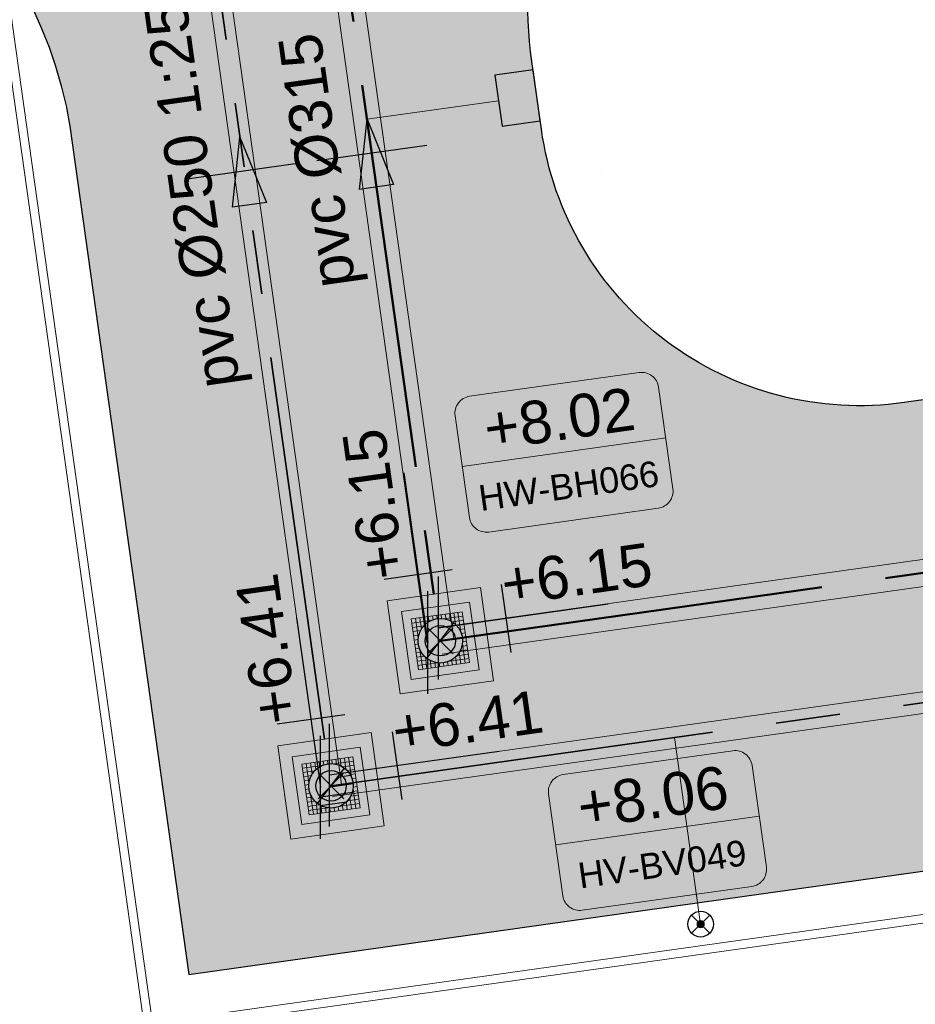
# Model space of a CAD drawing. Extents: x 98477 to 100410, y 398052 to 398969.
# Tile 211 of 256: x 98749 to 98759, y 398262 to 398274. Entities that reach past the tile are written whole.
import ezdxf
from ezdxf.enums import TextEntityAlignment as Align

# ---------------------------------------------------------------- set-up
doc = ezdxf.new("R2010")
doc.units = 0
doc.linetypes.add('RI-DWA', pattern=[9.75, 4.5, -0.75, 0.75, -0.75, 0.75, -0.75, 0.75, -0.75])
doc.linetypes.add('RI-RWA', pattern=[8.25, 4.5, -0.75, 0.75, -0.75, 0.75, -0.75])
for name, color, linetype, lineweight in [('N-KO-kantverharding', 2, 'Continuous', 25), ('N-RI-DWA b.o.b.', 24, 'Continuous', 25), ('N-RI-DWA hoofdriool', 24, 'RI-DWA', 35), ('N-RI-DWA hoofdriool buiswand', 24, 'Continuous', 13), ('N-RI-DWA huisaansluitleiding', 24, 'RI-DWA', 18), ('N-RI-DWA ontstoppingstuk', 24, 'Continuous', 25), ('N-RI-DWA put', 1, 'Continuous', 25), ('N-RI-DWA putdeksel', 7, 'Continuous', 18), ('N-RI-DWA putnummer', 24, 'Continuous', 18), ('N-RI-DWA putwand', 7, 'Continuous', 18), ('N-RI-DWA strenginformatie', 24, 'Continuous', 25), ('N-RI-RWA b.o.b.', 162, 'Continuous', 25), ('N-RI-RWA hoofdriool', 162, 'RI-RWA', 50), ('N-RI-RWA hoofdriool buiswand', 162, 'Continuous', 13), ('N-RI-RWA kolkaansluitleiding', 132, 'RI-RWA', 18), ('N-RI-RWA put', 1, 'Continuous', 25), ('N-RI-RWA putdeksel', 7, 'Continuous', 18), ('N-RI-RWA putnummer', 162, 'Continuous', 18), ('N-RI-RWA putwand', 7, 'Continuous', 18), ('N-RI-RWA strenginformatie', 162, 'Continuous', 25), ('N-RI-straatkolk', 7, 'Continuous', 25), ('N-RI-stroomrichting', 7, 'Continuous', 25), ("N-VH-arcering 'MAT' grijs 251", 251, 'Continuous', 18), ('X-AL-hoogtelijn - Niv 1', 1, 'AL-HOOGTELIJN', 18)]:
    doc.layers.add(name, color=color, linetype=linetype, lineweight=lineweight)
doc.layers.add('X-AL-contourlijnen', color=30, linetype='Continuous', plot=False)
doc.layers.add('X-AL-hulplijn riolering', color=30, linetype='Continuous', plot=False)
doc.styles.add('CS Annotative', font='arial.ttf')
doc.styles.get("Standard").update_dxf_attribs({"font": 'txt.shx'})
doc.linetypes.add('AL-HOOGTELIJN', pattern='A,10,-1.5,["H",Standard,S=0.9,R=0,X=-0.3,Y=-0.45],-1.5,30', length=43)

# ---------------------------------------------------------------- blocks, each defined once
blk = doc.blocks.new('*U41')
h = blk.add_hatch(color=256)
h.dxf.hatch_style = 1
h.paths.add_polyline_path([(-0.156, -0.208, 0.618819), (0.26, 0, 0.235469), (0.156, 0.208)])
at = {"flags": 128}
blk.add_lwpolyline([(-0.156, -0.208), (0.156, 0.208)], dxfattribs=at)
blk.add_circle((0, 0), 0.26)
at = {"layer": 'N-RI-RWA putdeksel', "flags": 128}
blk.add_lwpolyline([(-0.255, -0.339), (0.339, -0.255), (0.255, 0.339), (-0.339, 0.255)], close=True, dxfattribs=at)
at = {"layer": 'N-RI-RWA putdeksel', "lineweight": 5, "flags": 128}
for points in [[(-0.332, 0.206), (-0.106, 0.238)], [(-0.289, 0.262), (-0.258, 0.036)], [(-0.24, 0.269), (-0.221, 0.137)], [(-0.19, 0.276), (-0.178, 0.189)], [(-0.141, 0.283), (-0.132, 0.224)], [(-0.091, 0.29), (-0.085, 0.246)], [(-0.042, 0.297), (-0.036, 0.257)], [(0.008, 0.304), (0.014, 0.26)], [(0.036, 0.258), (0.262, 0.289)], [(0.057, 0.311), (0.066, 0.252)], [(0.107, 0.318), (0.119, 0.231)], [(0.137, 0.221), (0.269, 0.24)], [(0.156, 0.325), (0.175, 0.192)], [(0.206, 0.332), (0.238, 0.106)], [(-0.325, 0.156), (-0.192, 0.175)], [(-0.318, 0.107), (-0.231, 0.119)], [(0.189, 0.178), (0.276, 0.19)], [(0.224, 0.132), (0.283, 0.141)], [(-0.311, 0.057), (-0.252, 0.066)], [(-0.304, 0.008), (-0.26, 0.014)], [(0.246, 0.085), (0.29, 0.091)], [(0.257, 0.036), (0.297, 0.042)], [(-0.297, -0.042), (-0.257, -0.036)], [(-0.29, -0.091), (-0.246, -0.085)], [(-0.238, -0.106), (-0.206, -0.332)], [(0.231, -0.119), (0.318, -0.107)], [(0.252, -0.066), (0.311, -0.057)], [(0.258, -0.036), (0.289, -0.262)], [(0.26, -0.014), (0.304, -0.008)], [(-0.283, -0.141), (-0.224, -0.132)], [(-0.276, -0.19), (-0.189, -0.178)], [(-0.269, -0.24), (-0.137, -0.221)], [(-0.175, -0.192), (-0.156, -0.325)], [(0.106, -0.238), (0.332, -0.206)], [(0.132, -0.224), (0.141, -0.283)], [(0.178, -0.189), (0.19, -0.276)], [(0.192, -0.175), (0.325, -0.156)], [(0.221, -0.137), (0.24, -0.269)], [(-0.262, -0.289), (-0.036, -0.258)], [(-0.119, -0.231), (-0.107, -0.318)], [(-0.066, -0.252), (-0.057, -0.311)], [(-0.014, -0.26), (-0.008, -0.304)], [(0.036, -0.257), (0.042, -0.297)], [(0.085, -0.246), (0.091, -0.29)]]:
    blk.add_lwpolyline(points, dxfattribs=at)
at = {"layer": 'N-RI-RWA putwand', "flags": 128}
for points in [[(-0.468, -0.621), (0.621, -0.468), (0.468, 0.621), (-0.621, 0.468)], [(-0.34, -0.452), (0.452, -0.34), (0.34, 0.452), (-0.452, 0.34)]]:
    blk.add_lwpolyline(points, close=True, dxfattribs=at)
blk = doc.blocks.new('*U40')
h = blk.add_hatch()
h.set_pattern_fill('ANSI31', color=256, scale=0.8, angle=143)
h.set_pattern_definition([(188, (-3e-16, -1e-16), (0.013917, -0.099027), [])])
h.paths.add_polyline_path([(-0.156, -0.208, 0.618819), (0.26, 0, 0.235469), (0.156, 0.208)])
at = {"flags": 128}
blk.add_lwpolyline([(-0.156, -0.208), (0.156, 0.208)], dxfattribs=at)
blk.add_circle((0, 0), 0.26)
at = {"layer": 'N-RI-DWA putdeksel', "flags": 128}
blk.add_lwpolyline([(-0.255, -0.339), (0.339, -0.255), (0.255, 0.339), (-0.339, 0.255)], close=True, dxfattribs=at)
at = {"layer": 'N-RI-DWA putdeksel', "lineweight": 5, "flags": 128}
for points in [[(-0.332, 0.206), (-0.106, 0.238)], [(-0.289, 0.262), (-0.258, 0.036)], [(-0.24, 0.269), (-0.221, 0.137)], [(-0.19, 0.276), (-0.178, 0.189)], [(-0.141, 0.283), (-0.132, 0.224)], [(-0.091, 0.29), (-0.085, 0.246)], [(-0.042, 0.297), (-0.036, 0.257)], [(0.008, 0.304), (0.014, 0.26)], [(0.036, 0.258), (0.262, 0.289)], [(0.057, 0.311), (0.066, 0.252)], [(0.107, 0.318), (0.119, 0.231)], [(0.137, 0.221), (0.269, 0.24)], [(0.156, 0.325), (0.175, 0.192)], [(0.206, 0.332), (0.238, 0.106)], [(-0.325, 0.156), (-0.192, 0.175)], [(-0.318, 0.107), (-0.231, 0.119)], [(0.189, 0.178), (0.276, 0.19)], [(0.224, 0.132), (0.283, 0.141)], [(-0.311, 0.057), (-0.252, 0.066)], [(-0.304, 0.008), (-0.26, 0.014)], [(0.246, 0.085), (0.29, 0.091)], [(0.257, 0.036), (0.297, 0.042)], [(-0.297, -0.042), (-0.257, -0.036)], [(-0.29, -0.091), (-0.246, -0.085)], [(-0.238, -0.106), (-0.206, -0.332)], [(0.231, -0.119), (0.318, -0.107)], [(0.252, -0.066), (0.311, -0.057)], [(0.258, -0.036), (0.289, -0.262)], [(0.26, -0.014), (0.304, -0.008)], [(-0.283, -0.141), (-0.224, -0.132)], [(-0.276, -0.19), (-0.189, -0.178)], [(-0.269, -0.24), (-0.137, -0.221)], [(-0.175, -0.192), (-0.156, -0.325)], [(0.106, -0.238), (0.332, -0.206)], [(0.132, -0.224), (0.141, -0.283)], [(0.178, -0.189), (0.19, -0.276)], [(0.192, -0.175), (0.325, -0.156)], [(0.221, -0.137), (0.24, -0.269)], [(-0.262, -0.289), (-0.036, -0.258)], [(-0.119, -0.231), (-0.107, -0.318)], [(-0.066, -0.252), (-0.057, -0.311)], [(-0.014, -0.26), (-0.008, -0.304)], [(0.036, -0.257), (0.042, -0.297)], [(0.085, -0.246), (0.091, -0.29)]]:
    blk.add_lwpolyline(points, dxfattribs=at)
at = {"layer": 'N-RI-DWA putwand', "flags": 128}
for points in [[(-0.468, -0.621), (0.621, -0.468), (0.468, 0.621), (-0.621, 0.468)], [(-0.34, -0.452), (0.452, -0.34), (0.34, 0.452), (-0.452, 0.34)]]:
    blk.add_lwpolyline(points, close=True, dxfattribs=at)
blk = doc.blocks.new('*U216')
at = {"layer": 'X-AL-hulplijn riolering', "flags": 128}
for points in [[(-1.392, 9.903), (0, 0)], [(1.424, 4.239), (-2.537, 3.683)], [(0, -3), (0, 3)]]:
    blk.add_lwpolyline(points, dxfattribs=at)
at = {"layer": 'N-RI-RWA b.o.b.', "linetype": 'Continuous', "style": 'CS Annotative'}
blk.add_attdef('B.o.b.rechts', text='', height=0.5, rotation=98, dxfattribs=at).set_placement((-0.507, 0.737), align=Align.MIDDLE_LEFT)
blk = doc.blocks.new('*U96')
at = {"layer": 'X-AL-hulplijn riolering', "flags": 128}
for points in [[(0, -3), (0, 3)], [(4.239, -1.424), (3.683, 2.537)], [(9.903, 1.392), (0, 0)]]:
    blk.add_lwpolyline(points, dxfattribs=at)
at = {"layer": 'N-RI-RWA b.o.b.', "linetype": 'Continuous', "style": 'CS Annotative'}
blk.add_attdef('B.o.b.rechts', text='', height=0.5, rotation=8, dxfattribs=at).set_placement((0.737, 0.507), align=Align.MIDDLE_LEFT)
blk = doc.blocks.new('*U229')
at = {"layer": 'N-RI-stroomrichting'}
h = blk.add_hatch(color=256, dxfattribs=at)
h.dxf.hatch_style = 1
h.paths.add_polyline_path([(-0.278, 1.981), (1.269, -1.841), (-0.712, -2.12)])
blk.add_lwpolyline([(-0.278, 1.981), (1.269, -1.841), (-0.712, -2.12)], close=True, dxfattribs=at)
at = {"layer": 'X-AL-hulplijn riolering'}
blk.add_lwpolyline([(3.218, 0.452), (-3.218, -0.452)], dxfattribs=at)
at = {"lineweight": 25, "style": 'CS Annotative'}
blk.add_attdef('Strenginformatie', text='', height=2.5, rotation=98, dxfattribs=at).set_placement((-3.218, -0.452), align=Align.MIDDLE_CENTER)
blk = doc.blocks.new('*U239')
at = {"layer": 'X-AL-hulplijn riolering', "flags": 128}
for points in [[(-1.392, 9.903), (0, 0)], [(1.424, 4.239), (-2.537, 3.683)], [(0, -3), (0, 3)]]:
    blk.add_lwpolyline(points, dxfattribs=at)
at = {"layer": 'N-RI-DWA b.o.b.', "linetype": 'Continuous', "style": 'CS Annotative'}
blk.add_attdef('B.o.b.rechts', text='', height=0.5, rotation=98, dxfattribs=at).set_placement((-0.507, 0.737), align=Align.MIDDLE_LEFT)
blk = doc.blocks.new('*U133')
at = {"layer": 'X-AL-hulplijn riolering', "flags": 128}
for points in [[(0, -3), (0, 3)], [(4.239, -1.424), (3.683, 2.537)], [(9.903, 1.392), (0, 0)]]:
    blk.add_lwpolyline(points, dxfattribs=at)
at = {"layer": 'N-RI-DWA b.o.b.', "linetype": 'Continuous', "style": 'CS Annotative'}
blk.add_attdef('B.o.b.rechts', text='', height=0.5, rotation=8, dxfattribs=at).set_placement((0.737, 0.507), align=Align.MIDDLE_LEFT)
blk = doc.blocks.new('*U245')
at = {"layer": 'N-RI-stroomrichting'}
h = blk.add_hatch(color=256, dxfattribs=at)
h.dxf.hatch_style = 1
h.paths.add_polyline_path([(-0.278, 1.981), (1.269, -1.841), (-0.712, -2.12)])
blk.add_lwpolyline([(-0.278, 1.981), (1.269, -1.841), (-0.712, -2.12)], close=True, dxfattribs=at)
at = {"layer": 'X-AL-hulplijn riolering'}
blk.add_lwpolyline([(3.218, 0.452), (-3.218, -0.452)], dxfattribs=at)
at = {"lineweight": 25, "style": 'CS Annotative'}
blk.add_attdef('Strenginformatie', text='', height=2.5, rotation=98, dxfattribs=at).set_placement((-3.218, -0.452), align=Align.MIDDLE_CENTER)
blk = doc.blocks.new('*U605')
at = {"layer": 'X-AL-hulplijn riolering'}
for points in [[(-0.628, 0.628), (0, 0), (0.628, 0.628, 0.414214)], [(0, 0), (-0.628, -0.628, 0.414214), (0.628, -0.628)]]:
    blk.add_hatch(color=256, dxfattribs=at).paths.add_polyline_path(points)
at = {"lineweight": 9}
blk.add_line((1.276, 10.17), (13.16, 11.841), dxfattribs=at)
blk.add_lwpolyline([(2.823, 6.349), (12.726, 7.74, 0.414214), (13.577, 8.87), (12.742, 14.811, 0.414214), (11.613, 15.662), (1.71, 14.271, 0.414214), (0.859, 13.141), (1.694, 7.2, 0.414214)], format="xyb", close=True)
at = {"layer": 'X-AL-hulplijn riolering'}
for points in [[(0.753, -0.753), (-0.753, 0.753)], [(0.753, 0.753), (-0.753, -0.753)]]:
    blk.add_lwpolyline(points, dxfattribs=at)
blk.add_circle((0, 0), 0.887, dxfattribs=at)
at = {"style": 'CS Annotative'}
for tag, height, p in [('HOOGTE', 2.5, (6.943, 12.962)), ('NR', 1.5, (7.493, 9.049))]:
    blk.add_attdef(tag, text='', height=height, rotation=8, dxfattribs=at).set_placement(p, align=Align.MIDDLE_CENTER)
blk = doc.blocks.new('*U615')
at = {"layer": 'X-AL-hulplijn riolering'}
for points in [[(-0.628, 0.628), (0, 0), (0.628, 0.628, 0.414214)], [(0, 0), (-0.628, -0.628, 0.414214), (0.628, -0.628)]]:
    blk.add_hatch(color=256, dxfattribs=at).paths.add_polyline_path(points)
at = {"lineweight": 9}
blk.add_line((13.121, -3.444), (25.004, -1.774), dxfattribs=at)
blk.add_lwpolyline([(14.668, -7.266), (24.57, -5.874, 0.414214), (25.421, -4.745), (24.586, 1.197, 0.414214), (23.457, 2.048), (13.554, 0.656, 0.414214), (12.703, -0.474), (13.538, -6.415, 0.414214)], format="xyb", close=True)
at = {"layer": 'X-AL-hulplijn riolering'}
for points in [[(0.753, -0.753), (-0.753, 0.753)], [(0.753, 0.753), (-0.753, -0.753)]]:
    blk.add_lwpolyline(points, dxfattribs=at)
blk.add_circle((0, 0), 0.887, dxfattribs=at)
at = {"style": 'CS Annotative'}
for tag, height, p in [('HOOGTE', 2.5, (18.787, -0.653)), ('NR', 1.5, (19.337, -4.566))]:
    blk.add_attdef(tag, text='', height=height, rotation=8, dxfattribs=at).set_placement(p, align=Align.MIDDLE_CENTER)
blk = doc.blocks.new('CS Ontstoppingsstuk')
h = blk.add_hatch(color=256)
edge = h.paths.add_edge_path()
edge.add_arc((0, 0), 0.213, 358.55164, 718.55164)
at = {"lineweight": 18, "flags": 128}
for points in [[(-0.53, -0.53), (0.53, 0.53)], [(0.53, -0.53), (-0.53, 0.53)]]:
    blk.add_lwpolyline(points, dxfattribs=at)
blk.add_circle((0, 0), 0.75)
at = {"lineweight": 18}
blk.add_circle((0, 0), 0.213, dxfattribs=at)
blk = doc.blocks.new('*U757')
blk.add_lwpolyline([(-1.323, 1.329), (-0.905, -1.642), (1.323, -1.329), (0.905, 1.642)], close=True)
blk.add_solid([(-1.323, 1.329), (0.905, 1.642), (-1.323, 1.329), (-0.905, -1.642)])

msp = doc.modelspace()

# ---------------------------------------------------------------- hatches: boundary and pattern name
at = {"layer": "N-VH-arcering 'MAT' grijs 251"}
h = msp.add_hatch(color=256, dxfattribs=at)
h.dxf.hatch_style = 1
edge = h.paths.add_edge_path()
edge.add_line((98801.71, 398275.503), (98759.079, 398269.511))
edge.add_arc((98758.557, 398273.225), 3.75, 188, 278, ccw=False)
edge.add_line((98754.843, 398272.703), (98754.732, 398273.495))
edge.add_arc((98759.436, 398274.156), 4.75, 98, 188, ccw=False)
edge.add_line((98758.775, 398278.86), (98802.644, 398285.025))
edge.add_arc((98800.8, 398298.146), 13.25, 278, 315.3696)
edge.add_arc((98814.321, 398284.798), 5.75, 98, 135.3696, ccw=False)
edge.add_line((98813.521, 398290.492), (98817.945, 398291.114))
edge.add_arc((98818.745, 398285.42), 5.75, 8, 98, ccw=False)
edge.add_line((98824.439, 398286.22), (98832.122, 398231.557))
edge.add_arc((98824.447, 398230.479), 7.75, -36.9034, 8, ccw=False)
edge.add_line((98830.645, 398225.825), (98822.025, 398214.347))
edge.add_arc((98828.622, 398209.393), 8.25, 143.0966, 188)
edge.add_line((98820.453, 398208.245), (98820.952, 398204.691))
edge.add_line((98820.952, 398204.691), (98824.988, 398175.974))
edge.add_line((98824.988, 398175.974), (98826.345, 398166.319))
edge.add_arc((98829.563, 398166.771), 3.25, 188, 278)
edge.add_line((98830.016, 398163.553), (98845.496, 398165.728))
edge.add_line((98845.496, 398165.728), (98850.051, 398166.368))
edge.add_line((98850.051, 398166.368), (98871.26, 398169.349))
edge.add_line((98871.26, 398169.349), (98879.777, 398170.546))
edge.add_line((98879.777, 398170.546), (98895.918, 398172.814))
edge.add_line((98895.918, 398172.814), (98895.013, 398179.251))
edge.add_line((98895.013, 398179.251), (98835.845, 398170.936))
edge.add_arc((98835.184, 398175.639), 4.75, 188, 278, ccw=False)
edge.add_line((98830.48, 398174.978), (98825.977, 398207.018))
edge.add_arc((98833.652, 398208.097), 7.75, 143.0966, 188, ccw=False)
edge.add_line((98827.454, 398212.751), (98836.074, 398224.229))
edge.add_arc((98829.477, 398229.183), 8.25, 323.0966, 368)
edge.add_line((98837.646, 398230.331), (98837.342, 398232.493))
edge.add_line((98837.342, 398232.493), (98837.342, 398232.493))
edge.add_line((98837.342, 398232.493), (98829.688, 398286.958))
edge.add_arc((98835.382, 398287.758), 5.75, 98, 188, ccw=False)
edge.add_line((98834.582, 398293.452), (98882.505, 398300.187))
edge.add_arc((98883.618, 398292.265), 8, 11.632, 98, ccw=False)
edge.add_line((98891.454, 398293.878), (98891, 398296.086))
edge.add_line((98891, 398296.086), (98889.023, 398305.688))
edge.add_line((98889.023, 398305.688), (98888.557, 398307.974))
edge.add_line((98888.557, 398307.974), (98887.385, 398314.76))
edge.add_arc((98879.502, 398313.398), 8, -82, 9.8011, ccw=False)
edge.add_line((98880.615, 398305.476), (98872.945, 398304.398))
edge.add_arc((98872.423, 398308.111), 3.75, 189.4265, 278, ccw=False)
edge.add_arc((92946.735, 397324.304), 6003.05, 9.426501, 10.6116601)
edge.add_line((98847.121, 398429.774), (98842.313, 398429.098))
edge.add_arc((92946.735, 397324.304), 5998.2, 9.4285467, 10.6137733, ccw=False)
edge.add_arc((98860.089, 398306.469), 3.84, -81.4341, 6.6574, ccw=False)
edge.add_line((98860.661, 398302.671), (98847.185, 398300.777))
edge.add_line((98847.185, 398300.777), (98842.63, 398300.137))
edge.add_line((98842.63, 398300.137), (98820.151, 398296.978))
edge.add_arc((98819.35, 398302.672), 5.75, 188, 278, ccw=False)
edge.add_line((98813.656, 398301.872), (98812.306, 398311.477))
edge.add_line((98812.306, 398311.477), (98811.109, 398319.994))
edge.add_line((98811.109, 398319.994), (98809.244, 398333.263))
edge.add_line((98809.244, 398333.263), (98808.674, 398337.323))
edge.add_line((98808.674, 398337.323), (98807.714, 398344.156))
edge.add_line((98807.714, 398344.156), (98807.707, 398344.206))
edge.add_line((98807.707, 398344.206), (98811.668, 398344.762))
edge.add_line((98811.668, 398344.762), (98829.492, 398347.268))
edge.add_line((98829.492, 398347.268), (98831.968, 398347.616))
edge.add_line((98831.968, 398347.616), (98831.064, 398354.052))
edge.add_line((98831.064, 398354.052), (98828.588, 398353.704))
edge.add_line((98828.588, 398353.704), (98810.763, 398351.199))
edge.add_line((98810.763, 398351.199), (98806.802, 398350.643))
edge.add_line((98806.802, 398350.643), (98806.795, 398350.692))
edge.add_line((98806.795, 398350.692), (98805.146, 398362.424))
edge.add_line((98805.146, 398362.424), (98805.048, 398363.12))
edge.add_line((98805.048, 398363.12), (98803.991, 398370.646))
edge.add_line((98803.991, 398370.646), (98802.488, 398381.341))
edge.add_line((98802.488, 398381.341), (98801.43, 398388.867))
edge.add_line((98801.43, 398388.867), (98799.927, 398399.562))
edge.add_line((98799.927, 398399.562), (98798.869, 398407.088))
edge.add_line((98798.869, 398407.088), (98797.366, 398417.783))
edge.add_line((98797.366, 398417.783), (98796.795, 398421.843))
edge.add_line((98796.795, 398421.843), (98795.884, 398428.329))
edge.add_line((98795.884, 398428.329), (98795.877, 398428.379))
edge.add_line((98795.877, 398428.379), (98799.838, 398428.935))
edge.add_line((98799.838, 398428.935), (98817.663, 398431.44))
edge.add_line((98817.663, 398431.44), (98820.138, 398431.788))
edge.add_line((98820.138, 398431.788), (98819.234, 398438.225))
edge.add_line((98819.234, 398438.225), (98816.758, 398437.877))
edge.add_line((98816.758, 398437.877), (98798.933, 398435.372))
edge.add_line((98798.933, 398435.372), (98794.972, 398434.815))
edge.add_line((98794.972, 398434.815), (98794.965, 398434.865))
edge.add_line((98794.965, 398434.865), (98793.379, 398446.154))
edge.add_line((98793.379, 398446.154), (98792.739, 398450.709))
edge.add_line((98792.739, 398450.709), (98789.338, 398474.904))
edge.add_line((98789.338, 398474.904), (98783.892, 398474.138))
edge.add_line((98783.892, 398474.138), (98786.763, 398453.707))
edge.add_arc((98782.059, 398453.046), 4.75, -82, 8, ccw=False)
edge.add_line((98782.72, 398448.342), (98773.115, 398446.992))
edge.add_line((98773.115, 398446.992), (98764.599, 398445.795))
edge.add_line((98764.599, 398445.795), (98743.407, 398442.817))
edge.add_line((98743.407, 398442.817), (98734.891, 398441.62))
edge.add_line((98734.891, 398441.62), (98611.8, 398424.321))
edge.add_line((98611.8, 398424.321), (98607.657, 398453.801))
edge.add_arc((98611.637, 398454.122), 3.993, 101.3918, 184.6082, ccw=False)
edge.add_line((98610.849, 398458.036), (98611.839, 398458.175))
edge.add_line((98611.839, 398458.175), (98639.566, 398462.072))
edge.add_line((98639.566, 398462.072), (98641.547, 398462.351))
edge.add_line((98641.547, 398462.351), (98659.372, 398464.856))
edge.add_line((98659.372, 398464.856), (98661.847, 398465.204))
edge.add_line((98661.847, 398465.204), (98660.943, 398471.64))
edge.add_line((98660.943, 398471.64), (98649.901, 398470.089))
edge.add_line((98649.901, 398470.089), (98624.649, 398466.54))
edge.add_line((98624.649, 398466.54), (98622.669, 398466.261))
edge.add_line((98622.669, 398466.261), (98604.844, 398463.756))
edge.add_line((98604.844, 398463.756), (98602.864, 398463.478))
edge.add_line((98602.864, 398463.478), (98594.941, 398462.365))
edge.add_line((98594.941, 398462.365), (98576.275, 398459.741))
edge.add_line((98576.275, 398459.741), (98577.18, 398453.304))
edge.add_line((98577.18, 398453.304), (98578.17, 398453.444))
edge.add_line((98578.17, 398453.444), (98598.471, 398456.294))
edge.add_arc((98598.792, 398452.314), 3.993, 11.4249, 94.6095, ccw=False)
edge.add_line((98602.706, 398453.105), (98606.849, 398423.625))
edge.add_line((98606.849, 398423.625), (98548.819, 398415.469))
edge.add_arc((98548.158, 398420.173), 4.75, 188, 278, ccw=False)
edge.add_line((98543.454, 398419.512), (98539.768, 398445.74))
edge.add_line((98539.768, 398445.74), (98538.976, 398445.629))
edge.add_line((98538.976, 398445.629), (98538.732, 398447.362))
edge.add_line((98538.732, 398447.362), (98534.771, 398446.805))
edge.add_line((98534.771, 398446.805), (98536.53, 398434.292))
edge.add_line((98536.53, 398434.292), (98537.17, 398429.737))
edge.add_line((98537.17, 398429.737), (98538.395, 398421.022))
edge.add_line((98538.395, 398421.022), (98539.035, 398416.467))
edge.add_line((98539.035, 398416.467), (98541.025, 398402.306))
edge.add_line((98541.025, 398402.306), (98541.665, 398397.751))
edge.add_line((98541.665, 398397.751), (98543.656, 398383.59))
edge.add_line((98543.656, 398383.59), (98544.296, 398379.035))
edge.add_line((98544.296, 398379.035), (98545.604, 398369.727))
edge.add_arc((98543.871, 398369.483), 1.75, -82, 8, ccw=False)
edge.add_line((98544.115, 398367.75), (98522.477, 398364.709))
edge.add_line((98522.477, 398364.709), (98523.215, 398359.461))
edge.add_line((98523.215, 398359.461), (98545.05, 398362.529))
edge.add_line((98545.05, 398362.529), (98549.605, 398363.17))
edge.add_line((98549.605, 398363.17), (98564.162, 398365.215))
edge.add_arc((98564.824, 398360.512), 4.75, 8, 98, ccw=False)
edge.add_line((98569.527, 398361.173), (98576.5, 398311.56))
edge.add_arc((98571.796, 398310.899), 4.75, -82, 8, ccw=False)
edge.add_line((98572.457, 398306.195), (98563.842, 398304.985))
edge.add_line((98563.842, 398304.985), (98559.287, 398304.344))
edge.add_line((98559.287, 398304.344), (98541.016, 398301.777))
edge.add_line((98541.016, 398301.777), (98541.754, 398296.528))
edge.add_line((98541.754, 398296.528), (98553.885, 398298.233))
edge.add_arc((98554.128, 398296.5), 1.75, 8, 98, ccw=False)
edge.add_line((98555.861, 398296.744), (98557.35, 398286.148))
edge.add_line((98557.35, 398286.148), (98557.99, 398281.593))
edge.add_line((98557.99, 398281.593), (98560.134, 398266.343))
edge.add_line((98560.134, 398266.343), (98560.774, 398261.787))
edge.add_line((98560.774, 398261.787), (98562.917, 398246.537))
edge.add_line((98562.917, 398246.537), (98563.557, 398241.982))
edge.add_line((98563.557, 398241.982), (98565.701, 398226.732))
edge.add_line((98565.701, 398226.732), (98566.341, 398222.177))
edge.add_line((98566.341, 398222.177), (98567.566, 398213.462))
edge.add_line((98567.566, 398213.462), (98568.206, 398208.907))
edge.add_line((98568.206, 398208.907), (98576.531, 398149.669))
edge.add_line((98576.531, 398149.669), (98576.556, 398149.491))
edge.add_line((98576.556, 398149.491), (98535.46, 398143.715))
edge.add_line((98535.46, 398143.715), (98536.347, 398137.407))
edge.add_line((98536.347, 398137.407), (98537.337, 398137.546))
edge.add_line((98537.337, 398137.546), (98577.443, 398143.183))
edge.add_line((98577.443, 398143.183), (98578.765, 398133.775))
edge.add_line((98578.765, 398133.775), (98538.659, 398128.139))
edge.add_line((98538.659, 398128.139), (98537.669, 398128))
edge.add_line((98537.669, 398128), (98538.573, 398121.563))
edge.add_line((98538.573, 398121.563), (98579.669, 398127.339))
edge.add_line((98579.669, 398127.339), (98579.676, 398127.289))
edge.add_line((98579.676, 398127.289), (98580.766, 398119.535))
edge.add_line((98580.766, 398119.535), (98582.575, 398106.662))
edge.add_line((98582.575, 398106.662), (98583.062, 398103.196))
edge.add_line((98583.062, 398103.196), (98584.872, 398090.322))
edge.add_line((98584.872, 398090.322), (98585.359, 398086.856))
edge.add_line((98585.359, 398086.856), (98587.168, 398073.983))
edge.add_line((98587.168, 398073.983), (98588.149, 398067.001))
edge.add_arc((98585.921, 398066.688), 2.25, -71.0527, 8, ccw=False)
edge.add_line((98586.652, 398064.56), (98587.088, 398064.71))
edge.add_line((98587.088, 398064.71), (98595.765, 398067.689))
edge.add_line((98595.765, 398067.689), (98596.093, 398067.801))
edge.add_arc((98595.362, 398069.929), 2.25, 188, 288.9473, ccw=False)
edge.add_line((98593.134, 398069.616), (98582.466, 398145.525))
edge.add_arc((98587.169, 398146.186), 4.75, 98, 188, ccw=False)
edge.add_line((98586.508, 398150.89), (98609.067, 398154.06))
edge.add_line((98609.067, 398154.06), (98621.308, 398156.2))
edge.add_line((98621.308, 398156.2), (98618.713, 398174.661))
edge.add_line((98618.713, 398174.661), (98600.889, 398172.156))
edge.add_line((98600.889, 398172.156), (98602.706, 398159.225))
edge.add_line((98602.706, 398159.225), (98585.673, 398156.831))
edge.add_arc((98585.086, 398161.633), 4.838, 189.0296, 276.9704, ccw=False)
edge.add_line((98580.308, 398160.874), (98573.635, 398208.357))
edge.add_line((98573.635, 398208.357), (98572.717, 398214.893))
edge.add_line((98572.717, 398214.893), (98570.017, 398234.104))
edge.add_line((98570.017, 398234.104), (98569.098, 398240.64))
edge.add_line((98569.098, 398240.64), (98568.632, 398243.957))
edge.add_line((98568.632, 398243.957), (98568.166, 398247.275))
edge.add_arc((98572.869, 398247.936), 4.75, 98, 188, ccw=False)
edge.add_line((98572.208, 398252.64), (98597.856, 398256.244))
edge.add_line((98597.856, 398256.244), (98604.392, 398257.163))
edge.add_line((98604.392, 398257.163), (98619.642, 398259.306))
edge.add_line((98619.642, 398259.306), (98626.178, 398260.225))
edge.add_line((98626.178, 398260.225), (98639.447, 398262.089))
edge.add_line((98639.447, 398262.089), (98639.497, 398262.096))
edge.add_line((98639.497, 398262.096), (98640.054, 398258.135))
edge.add_line((98640.054, 398258.135), (98641.863, 398245.262))
edge.add_line((98641.863, 398245.262), (98642.141, 398243.281))
edge.add_line((98642.141, 398243.281), (98643.255, 398235.359))
edge.add_line((98643.255, 398235.359), (98644.577, 398225.952))
edge.add_line((98644.577, 398225.952), (98646.038, 398215.554))
edge.add_line((98646.038, 398215.554), (98646.386, 398213.078))
edge.add_line((98646.386, 398213.078), (98652.823, 398213.983))
edge.add_line((98652.823, 398213.983), (98652.475, 398216.458))
edge.add_line((98652.475, 398216.458), (98651.709, 398221.905))
edge.add_line((98651.709, 398221.905), (98651.431, 398223.885))
edge.add_line((98651.431, 398223.885), (98649.622, 398236.759))
edge.add_line((98649.622, 398236.759), (98649.343, 398238.739))
edge.add_line((98649.343, 398238.739), (98646.49, 398259.04))
edge.add_line((98646.49, 398259.04), (98645.934, 398263.001))
edge.add_line((98645.934, 398263.001), (98645.983, 398263.008))
edge.add_line((98645.983, 398263.008), (98654.398, 398264.191))
edge.add_line((98654.398, 398264.191), (98722.625, 398273.779))
edge.add_line((98722.625, 398273.779), (98731.142, 398274.976))
edge.add_line((98731.142, 398274.976), (98743.97, 398276.779))
edge.add_arc((98744.557, 398271.977), 4.838, 9.0296, 96.9704, ccw=False)
edge.add_line((98749.335, 398272.737), (98750.727, 398262.834))
edge.add_line((98750.727, 398262.834), (98752.41, 398263.07))
edge.add_line((98752.41, 398263.07), (98756.966, 398263.711))
edge.add_line((98756.966, 398263.711), (98772.216, 398265.854))
edge.add_line((98772.216, 398265.854), (98776.771, 398266.494))
edge.add_line((98776.771, 398266.494), (98795.982, 398269.194))
edge.add_line((98795.982, 398269.194), (98800.537, 398269.834))
edge.add_line((98800.537, 398269.834), (98802.468, 398270.106))
edge.add_line((98802.468, 398270.106), (98801.71, 398275.503))
edge = h.paths.add_edge_path(flags=16)
edge.add_line((98744.062, 398333.464), (98751.984, 398334.577))
edge.add_line((98751.984, 398334.577), (98753.966, 398334.856))
edge.add_line((98753.966, 398334.856), (98764.363, 398336.317))
edge.add_line((98764.363, 398336.317), (98764.363, 398336.317))
edge.add_line((98764.363, 398336.317), (98766.343, 398336.595))
edge.add_line((98766.343, 398336.595), (98774.265, 398337.708))
edge.add_line((98774.265, 398337.708), (98774.247, 398337.837))
edge.add_line((98774.247, 398337.837), (98802.49, 398341.806))
edge.add_line((98802.49, 398341.806), (98803.019, 398338.043))
edge.add_line((98803.019, 398338.043), (98808.474, 398299.225))
edge.add_arc((98800.8, 398298.146), 7.75, -82, 8, ccw=False)
edge.add_line((98801.878, 398290.472), (98771.967, 398286.268))
edge.add_line((98771.967, 398286.268), (98767.412, 398285.628))
edge.add_line((98767.412, 398285.628), (98755.133, 398283.902))
edge.add_line((98755.133, 398283.902), (98746.617, 398282.705))
edge.add_line((98746.617, 398282.705), (98730.376, 398280.423))
edge.add_line((98730.376, 398280.423), (98721.86, 398279.226))
edge.add_line((98721.86, 398279.226), (98654.328, 398269.735))
edge.add_arc((98653.667, 398274.439), 4.75, 188, 278, ccw=False)
edge.add_line((98648.963, 398273.778), (98644.134, 398308.14))
edge.add_line((98644.134, 398308.14), (98642.937, 398316.656))
edge.add_line((98642.937, 398316.656), (98640.3, 398335.422))
edge.add_line((98640.3, 398335.422), (98638.121, 398335.116))
edge.add_line((98638.121, 398335.116), (98637.23, 398334.99))
edge.add_line((98637.23, 398334.99), (98635.051, 398334.684))
edge.add_line((98635.051, 398334.684), (98635.74, 398329.782))
edge.add_line((98635.74, 398329.782), (98636.937, 398321.266))
edge.add_line((98636.937, 398321.266), (98638.385, 398310.967))
edge.add_line((98638.385, 398310.967), (98639.025, 398306.412))
edge.add_line((98639.025, 398306.412), (98641.168, 398291.162))
edge.add_line((98641.168, 398291.162), (98642.365, 398282.646))
edge.add_line((98642.365, 398282.646), (98643.715, 398273.04))
edge.add_arc((98639.011, 398272.379), 4.75, -82, 8, ccw=False)
edge.add_line((98639.672, 398267.675), (98619.322, 398264.815))
edge.add_line((98619.322, 398264.815), (98614.272, 398264.105))
edge.add_line((98614.272, 398264.105), (98593.922, 398261.245))
edge.add_arc((98593.261, 398265.949), 4.75, 188, 278, ccw=False)
edge.add_line((98588.557, 398265.288), (98581.779, 398313.514))
edge.add_line((98581.779, 398313.514), (98580.582, 398322.03))
edge.add_line((98580.582, 398322.03), (98575.231, 398360.106))
edge.add_line((98575.231, 398360.106), (98574.591, 398364.661))
edge.add_line((98574.591, 398364.661), (98572.663, 398378.377))
edge.add_line((98572.663, 398378.377), (98571.188, 398388.873))
edge.add_line((98571.188, 398388.873), (98568.516, 398407.887))
edge.add_arc((98573.22, 398408.548), 4.75, 98, 188, ccw=False)
edge.add_line((98572.559, 398413.251), (98607.119, 398418.109))
edge.add_line((98607.119, 398418.109), (98607.614, 398418.178))
edge.add_line((98607.614, 398418.178), (98611.584, 398389.936))
edge.add_line((98611.584, 398389.936), (98611.455, 398389.918))
edge.add_line((98611.455, 398389.918), (98613.264, 398377.044))
edge.add_line((98613.264, 398377.044), (98613.334, 398376.549))
edge.add_line((98613.334, 398376.549), (98626.207, 398378.358))
edge.add_line((98626.207, 398378.358), (98628.188, 398378.637))
edge.add_line((98628.188, 398378.637), (98636.11, 398379.75))
edge.add_line((98636.11, 398379.75), (98648.369, 398381.473))
edge.add_line((98648.369, 398381.473), (98647.465, 398387.91))
edge.add_line((98647.465, 398387.91), (98634.591, 398386.1))
edge.add_line((98634.591, 398386.1), (98632.492, 398385.805))
edge.add_line((98632.492, 398385.805), (98619.737, 398384.013))
edge.add_line((98619.737, 398384.013), (98617.509, 398383.7))
edge.add_line((98617.509, 398383.7), (98612.566, 398418.874))
edge.add_line((98612.566, 398418.874), (98613.061, 398418.944))
edge.add_line((98613.061, 398418.944), (98667.575, 398426.605))
edge.add_line((98667.575, 398426.605), (98722.089, 398434.267))
edge.add_line((98722.089, 398434.267), (98726.149, 398434.837))
edge.add_line((98726.149, 398434.837), (98759.422, 398439.513))
edge.add_line((98759.422, 398439.513), (98763.483, 398440.084))
edge.add_line((98763.483, 398440.084), (98783.486, 398442.895))
edge.add_arc((98784.147, 398438.192), 4.75, 8, 98, ccw=False)
edge.add_line((98788.851, 398438.853), (98795.615, 398390.726))
edge.add_arc((98790.911, 398390.065), 4.75, -82, 8, ccw=False)
edge.add_line((98791.572, 398385.361), (98787.363, 398384.769))
edge.add_line((98787.363, 398384.769), (98774.49, 398382.96))
edge.add_line((98774.49, 398382.96), (98766.122, 398381.784))
edge.add_line((98766.122, 398381.784), (98766.072, 398381.777))
edge.add_line((98766.072, 398381.777), (98764.945, 398389.798))
edge.add_line((98764.945, 398389.798), (98762.092, 398410.099))
edge.add_line((98762.092, 398410.099), (98761.953, 398411.089))
edge.add_line((98761.953, 398411.089), (98755.516, 398410.184))
edge.add_line((98755.516, 398410.184), (98755.655, 398409.194))
edge.add_line((98755.655, 398409.194), (98758.508, 398388.894))
edge.add_line((98758.508, 398388.894), (98759.636, 398380.872))
edge.add_line((98759.636, 398380.872), (98759.586, 398380.865))
edge.add_line((98759.586, 398380.865), (98748.792, 398379.348))
edge.add_line((98748.792, 398379.348), (98744.237, 398378.708))
edge.add_line((98744.237, 398378.708), (98741.316, 398378.298))
edge.add_line((98741.316, 398378.298), (98735.869, 398377.532))
edge.add_line((98735.869, 398377.532), (98732.948, 398377.122))
edge.add_line((98732.948, 398377.122), (98728.393, 398376.482))
edge.add_line((98728.393, 398376.482), (98718.319, 398375.066))
edge.add_arc((98720.442, 398359.964), 15.25, 98, 128)
edge.add_line((98711.053, 398371.981), (98707.249, 398369.01))
edge.add_line((98707.249, 398369.01), (98710.512, 398364.833))
edge.add_line((98710.512, 398364.833), (98713.62, 398367.262))
edge.add_arc((98721.254, 398357.324), 12.531, 99.3779, 127.5301, ccw=False)
edge.add_line((98719.212, 398369.688), (98728.557, 398371.001))
edge.add_line((98728.557, 398371.001), (98733.112, 398371.641))
edge.add_line((98733.112, 398371.641), (98743.906, 398373.158))
edge.add_line((98743.906, 398373.158), (98752.423, 398374.355))
edge.add_line((98752.423, 398374.355), (98763.216, 398375.872))
edge.add_line((98763.216, 398375.872), (98767.772, 398376.512))
edge.add_line((98767.772, 398376.512), (98793.321, 398380.103))
edge.add_arc((98793.768, 398376.291), 3.838, 9.3042, 96.6958, ccw=False)
edge.add_line((98797.556, 398376.911), (98799.602, 398362.354))
edge.add_line((98799.602, 398362.354), (98801.641, 398347.847))
edge.add_line((98801.641, 398347.847), (98801.71, 398347.352))
edge.add_line((98801.71, 398347.352), (98773.468, 398343.383))
edge.add_line((98773.468, 398343.383), (98773.361, 398344.145))
edge.add_line((98773.361, 398344.145), (98770.885, 398343.797))
edge.add_line((98770.885, 398343.797), (98758.012, 398341.988))
edge.add_line((98758.012, 398341.988), (98756.031, 398341.71))
edge.add_line((98756.031, 398341.71), (98743.158, 398339.9))
edge.add_line((98743.158, 398339.9), (98743.158, 398339.9))
edge.add_line((98743.158, 398339.9), (98742.167, 398339.761))
edge.add_line((98742.167, 398339.761), (98743.072, 398333.324))
edge.add_line((98743.072, 398333.324), (98744.062, 398333.464))
edge = h.paths.add_edge_path(flags=16)
edge.add_line((98545.99, 398402.903), (98545.74, 398404.686))
edge.add_arc((98550.444, 398405.347), 4.75, 98, 188, ccw=False)
edge.add_line((98549.783, 398410.05), (98557.705, 398411.164))
edge.add_arc((98558.366, 398406.46), 4.75, 8, 98, ccw=False)
edge.add_line((98563.07, 398407.121), (98563.355, 398405.091))
edge.add_line((98563.355, 398405.091), (98565.095, 398392.713))
edge.add_line((98565.095, 398392.713), (98565.443, 398390.237))
edge.add_line((98565.443, 398390.237), (98567.182, 398377.859))
edge.add_line((98567.182, 398377.859), (98567.468, 398375.829))
edge.add_arc((98562.764, 398375.168), 4.75, -82, 8, ccw=False)
edge.add_line((98563.425, 398370.464), (98555.503, 398369.35))
edge.add_arc((98554.842, 398374.054), 4.75, 188, 278, ccw=False)
edge.add_line((98550.138, 398373.393), (98549.887, 398375.176))
edge.add_line((98549.887, 398375.176), (98548.078, 398388.049))
edge.add_line((98548.078, 398388.049), (98547.8, 398390.03))
edge.add_line((98547.8, 398390.03), (98545.99, 398402.903))
edge = h.paths.add_edge_path(flags=16)
edge.add_line((98580.974, 398279.723), (98580.696, 398281.704))
edge.add_line((98580.696, 398281.704), (98579.235, 398292.102))
edge.add_line((98579.235, 398292.102), (98578.56, 398296.904))
edge.add_arc((98573.856, 398296.243), 4.75, 8, 98)
edge.add_line((98573.195, 398300.947), (98565.57, 398299.875))
edge.add_arc((98566.231, 398295.172), 4.75, 98, 186.1904)
edge.add_line((98561.508, 398294.659), (98561.506, 398294.659))
edge.add_line((98561.506, 398294.659), (98563.663, 398279.31))
edge.add_line((98563.663, 398279.31), (98563.942, 398277.329))
edge.add_line((98563.942, 398277.329), (98566.099, 398261.98))
edge.add_line((98566.099, 398261.98), (98566.101, 398261.981))
edge.add_arc((98570.782, 398262.79), 4.75, 189.8096, 278)
edge.add_line((98571.443, 398258.086), (98579.068, 398259.158))
edge.add_arc((98578.407, 398263.862), 4.75, 278, 368)
edge.add_line((98583.111, 398264.523), (98582.436, 398269.325))
edge.add_line((98582.436, 398269.325), (98580.974, 398279.723))
edge = h.paths.add_edge_path(flags=16)
edge.add_line((98615.081, 398162.782), (98614.489, 398166.998))
edge.add_arc((98612.756, 398166.755), 1.75, 8, 98)
edge.add_line((98612.512, 398168.488), (98608.551, 398167.931))
edge.add_arc((98608.795, 398166.198), 1.75, 98, 188)
edge.add_line((98607.062, 398165.955), (98607.654, 398161.738))
edge.add_arc((98609.387, 398161.982), 1.75, 188, 278)
edge.add_line((98609.631, 398160.249), (98613.592, 398160.805))
edge.add_arc((98613.348, 398162.538), 1.75, 278, 368)

# ---------------------------------------------------------------- linework, layer by layer
at = {"layer": 'N-KO-kantverharding', "flags": 128}
msp.add_lwpolyline([(98743.97, 398276.779, -0.403726), (98749.335, 398272.737), (98750.727, 398262.834), (98752.41, 398263.07), (98756.966, 398263.711), (98772.216, 398265.854), (98776.771, 398266.494), (98795.982, 398269.194), (98800.537, 398269.834), (98802.468, 398270.106), (98801.71, 398275.503), (98789.708, 398273.816), (98788.873, 398279.757), (98775.999, 398277.948), (98776.834, 398272.007), (98773.111, 398271.483), (98772.276, 398277.425), (98759.402, 398275.616), (98760.237, 398269.674), (98759.079, 398269.511, -0.414214), (98754.843, 398272.703), (98754.732, 398273.495, -0.414214), (98758.775, 398278.86), (98802.644, 398285.025, 0.164516)], format="xyb", dxfattribs=at)
at = {"layer": 'N-RI-DWA hoofdriool'}
for points in [[(98750.327, 398279.692), (98752.386, 398265.036)], [(98752.386, 398265.036), (98800.91, 398271.856)]]:
    msp.add_lwpolyline(points, dxfattribs=at)
at = {"layer": 'N-RI-DWA hoofdriool buiswand', "flags": 128}
for points in [[(98750.203, 398279.675), (98752.263, 398265.019)], [(98750.45, 398279.71), (98752.51, 398265.054)], [(98752.369, 398265.16), (98800.892, 398271.979)], [(98752.404, 398264.912), (98800.927, 398271.732)]]:
    msp.add_lwpolyline(points, dxfattribs=at)
at = {"layer": 'N-RI-DWA huisaansluitleiding', "flags": 128}
msp.add_lwpolyline([(98756.703, 398263.421), (98756.397, 398265.6)], dxfattribs=at)
at = {"layer": 'N-RI-RWA hoofdriool'}
for points in [[(98751.603, 398281.386), (98753.663, 398266.73)], [(98753.663, 398266.73), (98800.206, 398273.272)]]:
    msp.add_lwpolyline(points, dxfattribs=at)
at = {"layer": 'N-RI-RWA hoofdriool buiswand', "flags": 128}
for points in [[(98751.759, 398281.408), (98753.819, 398266.752)], [(98751.447, 398281.364), (98753.507, 398266.708)], [(98753.641, 398266.886), (98800.184, 398273.427)], [(98753.685, 398266.574), (98800.228, 398273.116)]]:
    msp.add_lwpolyline(points, dxfattribs=at)
at = {"layer": 'N-RI-RWA kolkaansluitleiding', "flags": 128}
msp.add_lwpolyline([(98754.342, 398273.036), (98752.807, 398272.821)], dxfattribs=at)
at = {"layer": 'X-AL-contourlijnen', "flags": 128}
msp.add_lwpolyline([(98743.97, 398276.779, -0.403726), (98749.335, 398272.737), (98750.727, 398262.834), (98752.41, 398263.07), (98756.966, 398263.711), (98772.216, 398265.854), (98776.771, 398266.494), (98795.982, 398269.194), (98800.537, 398269.834), (98802.468, 398270.106), (98801.71, 398275.503), (98759.079, 398269.511, -0.414214), (98754.843, 398272.703), (98754.732, 398273.495, -0.414214), (98758.775, 398278.86), (98802.644, 398285.025, 0.164516), (98810.229, 398288.838, -0.164516), (98813.521, 398290.492), (98817.945, 398291.114, -0.414214), (98824.439, 398286.22), (98832.122, 398231.557, -0.198474), (98830.645, 398225.825), (98822.025, 398214.347, 0.198474)], format="xyb", dxfattribs=at)
at = {"layer": 'X-AL-hoogtelijn - Niv 1', "flags": 128}
for points in [[(98723.556, 398227.39, 0.067366), (98811.287, 398238.141, 0.501221), (98819.112, 398257.446, 0.017279), (98810.439, 398270.721), (98750.301, 398262.269), (98748.492, 398275.143), (98705.346, 398269.079, 0.037392), (98712.683, 398235.596, 0.327993)], [(98723.558, 398227.49, 0.067366), (98811.262, 398238.237, 0.501221), (98819.026, 398257.394, 0.017212), (98810.392, 398270.613), (98750.216, 398262.156), (98748.407, 398275.03), (98705.459, 398268.994, 0.037282), (98712.779, 398235.624, 0.327993)]]:
    msp.add_lwpolyline(points, format="xyb", close=True, dxfattribs=at)

# ---------------------------------------------------------------- block references
at = {"layer": 'N-RI-DWA b.o.b.'}
ref = msp.add_blockref('*U239', (98752.263, 398265.019), dxfattribs=dict(at, xscale=0.2, yscale=0.2, zscale=0.2))
ref.add_attrib('B.o.b.rechts', '+6.41', dxfattribs={"linetype": 'Continuous', "height": 0.5, "rotation": 98, "style": 'CS Annotative'}).set_placement((98751.755, 398265.755), align=Align.MIDDLE_LEFT)
ref = msp.add_blockref('*U133', (98752.369, 398265.16), dxfattribs=dict(at, xscale=0.2, yscale=0.2, zscale=0.2))
ref.add_attrib('B.o.b.rechts', '+6.41', dxfattribs={"linetype": 'Continuous', "height": 0.5, "rotation": 8, "style": 'CS Annotative'}).set_placement((98753.106, 398265.667), align=Align.MIDDLE_LEFT)
at = {"layer": 'N-RI-DWA ontstoppingstuk', "xscale": 0.2, "yscale": 0.2, "zscale": 0.2}
msp.add_blockref('CS Ontstoppingsstuk', (98756.703, 398263.421), dxfattribs=at)
at = {"layer": 'N-RI-DWA put'}
msp.add_blockref('*U40', (98752.386, 398265.036), dxfattribs=at)
at = {"layer": 'N-RI-DWA putnummer'}
ref = msp.add_blockref('*U615', (98752.386, 398265.036), dxfattribs=dict(at, xscale=0.2, yscale=0.2, zscale=0.2))
ref.add_attrib('HOOGTE', '+8.06', dxfattribs={"linetype": 'Continuous', "height": 0.5, "rotation": 8, "style": 'CS Annotative'}).set_placement((98756.144, 398264.906), align=Align.MIDDLE_CENTER)
ref.add_attrib('NR', 'HV-BV049', dxfattribs={"linetype": 'Continuous', "height": 0.3, "rotation": 8, "style": 'CS Annotative'}).set_placement((98756.254, 398264.123), align=Align.MIDDLE_CENTER)
at = {"layer": 'N-RI-DWA strenginformatie'}
ref = msp.add_blockref('*U245', (98751.377, 398272.216), dxfattribs=dict(at, xscale=0.2, yscale=0.2, zscale=0.2))
ref.add_attrib('Strenginformatie', 'pvc %%C250 1:250', dxfattribs={"linetype": 'Continuous', "lineweight": 25, "height": 0.5, "rotation": 98, "style": 'CS Annotative'}).set_placement((98750.734, 398272.125), align=Align.MIDDLE_CENTER)
at = {"layer": 'N-RI-RWA b.o.b.'}
ref = msp.add_blockref('*U216', (98753.515, 398266.71), dxfattribs=dict(at, xscale=0.2, yscale=0.2, zscale=0.2))
ref.add_attrib('B.o.b.rechts', '+6.15', dxfattribs={"linetype": 'Continuous', "height": 0.5, "rotation": 98, "style": 'CS Annotative'}).set_placement((98753.007, 398267.446), align=Align.MIDDLE_LEFT)
ref = msp.add_blockref('*U96', (98753.642, 398266.879), dxfattribs=dict(at, xscale=0.2, yscale=0.2, zscale=0.2))
ref.add_attrib('B.o.b.rechts', '+6.15', dxfattribs={"linetype": 'Continuous', "height": 0.5, "rotation": 8, "style": 'CS Annotative'}).set_placement((98754.379, 398267.386), align=Align.MIDDLE_LEFT)
at = {"layer": 'N-RI-RWA put'}
msp.add_blockref('*U41', (98753.663, 398266.73), dxfattribs=at)
at = {"layer": 'N-RI-RWA putnummer'}
ref = msp.add_blockref('*U605', (98753.663, 398266.73), dxfattribs=dict(at, xscale=0.2, yscale=0.2, zscale=0.2))
ref.add_attrib('HOOGTE', '+8.02', dxfattribs={"linetype": 'Continuous', "height": 0.5, "rotation": 8, "style": 'CS Annotative'}).set_placement((98755.052, 398269.323), align=Align.MIDDLE_CENTER)
ref.add_attrib('NR', 'HW-BH066', dxfattribs={"linetype": 'Continuous', "height": 0.3, "rotation": 8, "style": 'CS Annotative'}).set_placement((98755.162, 398268.54), align=Align.MIDDLE_CENTER)
at = {"layer": 'N-RI-RWA strenginformatie'}
ref = msp.add_blockref('*U229', (98752.863, 398272.424), dxfattribs=dict(at, xscale=0.2, yscale=0.2, zscale=0.2))
ref.add_attrib('Strenginformatie', 'pvc %%C315', dxfattribs={"linetype": 'Continuous', "lineweight": 25, "height": 0.5, "rotation": 98, "style": 'CS Annotative'}).set_placement((98752.219, 398272.334), align=Align.MIDDLE_CENTER)
at = {"layer": 'N-RI-straatkolk', "xscale": 0.2, "yscale": 0.2, "zscale": 0.2}
msp.add_blockref('*U757', (98754.565, 398273.068), dxfattribs=at)

doc.saveas('drawing.dxf')
